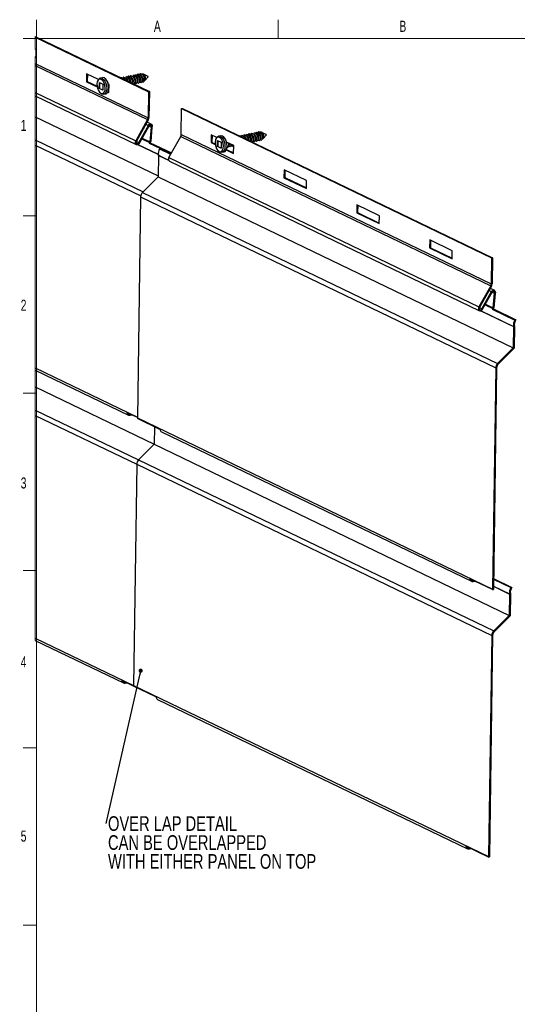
# Paper-space layout 'Sheet3' of a CAD drawing. Header units: inches. Extents: x 0.5 to 19.2, y -4 to 10.7.
# Tile 6 of 14: x 0.5 to 5.1, y 1.4 to 10.7. Entities that reach past the tile are written whole.
import ezdxf

# ---------------------------------------------------------------- set-up
doc = ezdxf.new("R2010")
doc.units = ezdxf.units.IN
doc.header["$MEASUREMENT"] = 0
doc.layers.add('FORMAT', color=7, linetype='Continuous')
doc.styles.add('SLDTEXTSTYLE0', font='TXT', dxfattribs={"width": 0.7})
doc.styles.add('SLDTEXTSTYLE3', font='TXT', dxfattribs={"width": 0.75})
doc.dimstyles.new('SLDDIMSTYLE5', dxfattribs={"dimtxt": 0.18, "dimasz": 0.04, "dimexe": 0, "dimexo": 0.0625, "dimgap": 0, "dimtad": 0, "dimtih": 1, "dimtoh": 1, "dimdec": 0, "dimrnd": 1e-09, "dimzin": 0, "dimdsep": 46, "dimlunit": 5, "dimtxsty": 'Standard', "dimblk1": 'DOT', "dimblk2": 'DOT', "dimsah": 1, "dimcen": 0.09, "dimadec": 0, "dimazin": 0, "dimtfac": 0.04, "dimtdec": 0, "dimtofl": 0, "dimtmove": 0, "dimatfit": 3, "dimldrblk": 'DOT', "dimfxl": 1, "dimfrac": 2, "dimtolj": 1, "dimtzin": 0, "dimarcsym": 0})

# ---------------------------------------------------------------- blocks, each defined once
blk = doc.blocks.new('SW_NOTE_4')
at = {"layer": 'FORMAT', "color": 0, "char_height": 0.137795, "attachment_point": 1, "style": 'SLDTEXTSTYLE3'}
for s, insert in [('OVER LAP DETAIL', (0.0206, 0.0669)), ('CAN BE OVERLAPPED', (0.0206, -0.1113)), ('WITH EITHER PANEL ON TOP', (0.0206, -0.2894))]:
    blk.add_mtext(s, dxfattribs=dict(at, insert=insert))
blk = doc.blocks.new('_DOT')
at = {"color": 0, "linetype": 'ByBlock', "lineweight": -2}
blk.add_line((-0.5, 0), (-1, 0), dxfattribs=at)
at = {"color": 0, "linetype": 'ByBlock', "const_width": 0.5}
blk.add_lwpolyline([(-0.25, 0, 1), (0.25, 0, 1)], format="xyb", close=True, dxfattribs=at)

psp = doc.layouts.new('Sheet3')

# ---------------------------------------------------------------- linework, layer by layer
at = {"color": 7, "linetype": 'Continuous', "lineweight": 18}
for p, q in [((0.6262516, 10.5170732), (0.6262516, 10.6939449)), ((2.8970849, 10.5170732), (2.8970849, 10.6939449)), ((0.5012516, 10.5170732), (0.6262516, 10.5170732)), ((0.6139185, 10.5350891), (0.6139185, 10.4178924)), ((14.2512516, 10.5170732), (0.6262516, 10.5170732)), ((0.6262516, 10.5170732), (0.6262516, 0.5170732)), ((0.6139185, 10.3484755), (0.6139185, 4.8586845)), ((0.5012516, 8.8504065), (0.6262516, 8.8504065)), ((0.5012516, 7.1837398), (0.6262516, 7.1837398)), ((0.5012516, 5.5170732), (0.6262516, 5.5170732)), ((0.5012516, 3.8504065), (0.6262516, 3.8504065)), ((0.5012516, 2.1837398), (0.6262516, 2.1837398))]:
    psp.add_line(p, q, dxfattribs=at)
at = {"color": 7, "linetype": 'Continuous', "lineweight": 25}
for p, q in [((0.6139185, 10.5350891), (1.6864916, 10.0183597)), ((0.6139185, 10.5294099), (1.6782446, 10.0166537)), ((0.6231446, 10.4134475), (0.6139185, 10.4178924)), ((0.6220374, 10.3388851), (0.6231446, 10.4134475)), ((0.6139185, 10.3484755), (0.6221211, 10.3445238)), ((0.6139185, 10.3427964), (0.6220374, 10.3388851)), ((0.6139185, 10.2829659), (1.6746109, 9.7719602)), ((0.6139185, 10.2636084), (1.6698727, 9.7548857)), ((1.0957789, 10.1857484), (1.0946717, 10.111186)), ((1.2082893, 10.1315448), (1.0957789, 10.1857484)), ((1.1039422, 10.1818157), (1.1029187, 10.112892)), ((1.5813134, 10.1814939), (1.5784499, 10.1809014)), ((1.6042218, 10.1862327), (1.6013583, 10.1856402)), ((1.1029187, 10.112892), (1.0946717, 10.111186)), ((1.0946717, 10.111186), (1.1952888, 10.062712)), ((1.1029187, 10.112892), (1.1943136, 10.0688608)), ((1.2153952, 10.0475695), (1.2162249, 10.1034391)), ((1.2162249, 10.1034391), (1.2495832, 10.0873682)), ((1.219082, 10.1020625), (1.2182817, 10.0481667)), ((1.2456549, 10.148932), (1.2264163, 10.1449524)), ((1.420955, 10.1483224), (1.4180914, 10.1477302)), ((1.4438633, 10.1530612), (1.4409998, 10.1524689)), ((1.4667717, 10.1577999), (1.4639081, 10.1572077)), ((1.48968, 10.1625387), (1.4868165, 10.1619464)), ((1.5125884, 10.1672774), (1.5097248, 10.1666852)), ((1.5354967, 10.1720162), (1.5326332, 10.1714239)), ((1.539597, 10.0891284), (1.5406532, 10.089347)), ((1.5584051, 10.1767549), (1.5555416, 10.1761627)), ((1.560698, 10.0934932), (1.5635616, 10.0940857)), ((1.5836064, 10.0982322), (1.5864699, 10.0988245)), ((1.6065147, 10.102971), (1.6093783, 10.1035632)), ((1.674134, 10.1611984), (1.6306592, 10.1812255)), ((1.6350359, 10.1125896), (1.6376536, 10.1157986)), ((1.6353272, 10.1123367), (1.6387435, 10.1161456)), ((1.6473826, 10.1257765), (1.6750751, 10.1566489)), ((0.6139185, 10.0105495), (1.5577453, 9.5558455)), ((1.2182817, 10.0481667), (1.2153952, 10.0475695)), ((1.2487535, 10.0314985), (1.2153952, 10.0475695)), ((1.2182817, 10.0481667), (1.2487828, 10.033472)), ((1.2495832, 10.0873682), (1.2487535, 10.0314985)), ((1.2576554, 9.993935), (1.276894, 9.9979146)), ((1.2962256, 10.0140841), (1.3066945, 10.0090406)), ((1.2984688, 10.0186826), (1.3067783, 10.0146793)), ((1.3078018, 10.083603), (1.3008347, 10.0869596)), ((1.3087018, 10.0414095), (1.3024517, 10.042743)), ((1.3066945, 10.0090406), (1.3078018, 10.083603)), ((1.6782446, 10.0166537), (1.6746109, 9.7719602)), ((1.6864916, 10.0183597), (1.6782446, 10.0166537)), ((1.6864916, 10.0183597), (1.6828579, 9.7736662)), ((0.6139185, 9.9784395), (1.5638764, 9.520782)), ((1.9860091, 9.6140568), (1.9896428, 9.8587503)), ((1.9896428, 9.8587503), (1.9978898, 9.8604563)), ((1.9896428, 9.8587503), (4.9045399, 8.4544517)), ((1.9978898, 9.8604563), (4.9127868, 8.4561577)), ((0.6139185, 9.7819973), (1.7691785, 9.2254322)), ((1.6698727, 9.7548857), (1.5577453, 9.5558455)), ((1.6765065, 9.7507779), (1.564379, 9.551738)), ((1.7041546, 9.7120364), (1.6652424, 9.7307828)), ((1.5865786, 9.537992), (1.678059, 9.7003809)), ((1.5932124, 9.5338845), (1.6846927, 9.6962734)), ((1.6834565, 9.694079), (1.7028501, 9.6847356)), ((1.7028501, 9.6847356), (1.6904887, 9.5470254)), ((1.7108455, 9.6832927), (1.6986919, 9.547898)), ((2.6700519, 9.6306065), (2.6671884, 9.6300143)), ((2.6929603, 9.6353453), (2.6900967, 9.634753)), ((2.7158686, 9.640084), (2.7130051, 9.6394918)), ((2.7857808, 9.6150501), (2.742306, 9.6350769)), ((1.6949063, 9.5369331), (1.6839118, 9.5346586)), ((1.6839118, 9.5346586), (1.8901804, 9.4352854)), ((1.6949063, 9.5369331), (1.8935351, 9.4412403)), ((1.8691435, 9.3979422), (1.9812709, 9.5969824)), ((1.9812709, 9.5969824), (4.8961679, 8.1926836)), ((1.9860091, 9.6140568), (4.9009061, 8.2097581)), ((2.2681027, 9.6130803), (2.2669954, 9.5385179)), ((2.2752424, 9.5402239), (2.2669954, 9.5385179)), ((2.2669954, 9.5385179), (2.3064283, 9.5195204)), ((2.3213407, 9.5874322), (2.2681027, 9.6130803)), ((2.276266, 9.6091477), (2.2752424, 9.5402239)), ((2.2752424, 9.5402239), (2.3056092, 9.5255941)), ((2.327042, 9.5014208), (2.3278717, 9.5572905)), ((2.3278717, 9.5572905), (2.36123, 9.5412198)), ((2.3307288, 9.5559142), (2.3299285, 9.502018)), ((2.3573017, 9.6027836), (2.3380631, 9.5988037)), ((2.36123, 9.5412198), (2.3604003, 9.4853501)), ((2.4801256, 9.5109349), (2.4116844, 9.5439076)), ((2.5555101, 9.6069128), (2.5526466, 9.6063203)), ((2.5784185, 9.6116515), (2.5755549, 9.611059)), ((2.6013269, 9.6163903), (2.5984633, 9.6157978)), ((2.6242352, 9.621129), (2.6213716, 9.6205365)), ((2.6471435, 9.6258678), (2.64428, 9.6252755)), ((2.6723448, 9.5473448), (2.6752084, 9.547937)), ((2.6952532, 9.5520836), (2.6981167, 9.5526758)), ((2.7181616, 9.5568223), (2.7210251, 9.5574148)), ((2.7466828, 9.5664409), (2.7493005, 9.5696502)), ((2.746974, 9.5661883), (2.7503904, 9.5699969)), ((2.7590294, 9.5796281), (2.7867219, 9.6105005)), ((1.7900957, 9.4803092), (1.7832871, 9.4789007)), ((1.7832871, 9.4789007), (1.8866879, 9.4290856)), ((2.3299285, 9.502018), (2.327042, 9.5014208)), ((2.3604003, 9.4853501), (2.327042, 9.5014208)), ((2.3299285, 9.502018), (2.3604296, 9.4873236)), ((2.3693021, 9.4477863), (2.3885408, 9.4517662)), ((2.4089983, 9.4701058), (2.4790183, 9.4363725)), ((2.4110412, 9.4748005), (2.4791021, 9.4420112)), ((2.4203529, 9.4952183), (2.4232165, 9.4958106)), ((2.4432613, 9.4999571), (2.4461248, 9.5005496)), ((2.4661697, 9.5046958), (2.4690332, 9.5052883)), ((2.4790183, 9.4363725), (2.4801256, 9.5109349)), ((1.772034, 9.4177232), (1.7690622, 9.2176059)), ((1.8691435, 9.3979422), (4.7840405, 7.9936437)), ((1.8752746, 9.3628787), (4.7901717, 7.9585799)), ((2.95276, 9.2832358), (2.9516526, 9.2086731)), ((3.1647828, 9.1810904), (2.95276, 9.2832358)), ((2.9609232, 9.2793028), (2.9598996, 9.2103791)), ((1.7690622, 9.2176059), (1.6223506, 9.0710518)), ((1.7690622, 9.2176059), (5.108005, 7.6090164)), ((2.9598996, 9.2103791), (2.9516526, 9.2086731)), ((2.9516526, 9.2086731), (3.1636755, 9.1065277)), ((2.9598996, 9.2103791), (3.1637592, 9.1121667)), ((3.1636755, 9.1065277), (3.1647828, 9.1810904)), ((1.6223506, 9.0710518), (4.9612934, 7.4624622)), ((1.6044199, 9.0291643), (1.5735549, 6.9507351)), ((1.6044199, 9.0291643), (4.9433627, 7.4205748)), ((3.6374171, 8.953391), (3.6363098, 8.8788286)), ((3.84944, 8.8512456), (3.6374171, 8.953391)), ((3.6455804, 8.9494583), (3.6445568, 8.8805346)), ((3.6445568, 8.8805346), (3.6363098, 8.8788286)), ((3.6363098, 8.8788286), (3.8483327, 8.7766832)), ((3.6445568, 8.8805346), (3.8484164, 8.7823218)), ((3.8483327, 8.7766832), (3.84944, 8.8512456)), ((4.3220743, 8.6235464), (4.320967, 8.548984)), ((4.5340973, 8.521401), (4.3220743, 8.6235464)), ((4.3302377, 8.6196138), (4.329214, 8.55069)), ((4.329214, 8.55069), (4.320967, 8.548984)), ((4.320967, 8.548984), (4.53299, 8.4468386)), ((4.329214, 8.55069), (4.5330736, 8.4524773)), ((4.53299, 8.4468386), (4.5340973, 8.521401)), ((4.9045399, 8.4544517), (4.9009061, 8.2097581)), ((4.9127868, 8.4561577), (4.9045399, 8.4544517)), ((4.9127868, 8.4561577), (4.9091531, 8.2114641)), ((4.8961679, 8.1926836), (4.7840405, 7.9936437)), ((4.9028019, 8.1885761), (4.7906745, 7.9895361)), ((4.93045, 8.1498343), (4.8915377, 8.168581)), ((4.812874, 7.9757902), (4.9043542, 8.138179)), ((4.8195076, 7.9716825), (4.9109881, 8.1340715)), ((4.9097518, 8.1318769), (4.9291456, 8.1225338)), ((4.9291456, 8.1225338), (4.9167841, 7.9848233)), ((4.9371409, 8.1210906), (4.9249873, 7.9856959)), ((4.9212016, 7.974731), (4.910207, 7.9724566)), ((4.910207, 7.9724566), (5.12223, 7.8703112)), ((4.9212016, 7.974731), (5.1332246, 7.8725856)), ((5.1332246, 7.8725856), (5.12223, 7.8703112)), ((5.110977, 7.8091339), (5.108005, 7.6090164)), ((5.119224, 7.8108398), (5.1161789, 7.605793)), ((5.108005, 7.6090164), (4.9612934, 7.4624622)), ((5.1161789, 7.605793), (4.9659086, 7.4556838)), ((4.9433627, 7.4205748), (4.9124979, 5.3421456)), ((4.9516097, 7.4222807), (4.9207449, 5.3438516)), ((0.6139185, 7.3995101), (1.4896221, 6.9776258)), ((0.6139185, 7.2411716), (1.7317149, 6.7026552)), ((1.5735923, 6.9532543), (1.474458, 7.0010139)), ((1.5062222, 6.9758059), (1.5206061, 6.9787813)), ((1.5063628, 6.9852753), (1.5068971, 6.9853859)), ((1.5735549, 6.9507351), (4.9124979, 5.3421456)), ((1.7858562, 6.8431106), (1.5738333, 6.945256)), ((1.7341705, 6.868011), (1.7317149, 6.7026545)), ((1.8010203, 6.8197225), (4.7159176, 5.4154239)), ((1.7317149, 6.7026545), (1.5850033, 6.5561002)), ((1.7317149, 6.7026545), (5.0706579, 5.094065)), ((1.5670725, 6.5142128), (1.5362076, 4.4357836)), ((1.5670725, 6.5142128), (4.9060153, 4.9056232)), ((1.5850033, 6.5561002), (4.9239463, 4.9475106)), ((4.9127763, 5.3366665), (4.7007533, 5.4388119)), ((4.7325174, 5.4136039), (4.7469014, 5.4165794)), ((4.7326582, 5.4230734), (4.7331924, 5.4231839)), ((4.9220804, 5.4337923), (5.0848826, 5.3553597)), ((4.9221922, 5.4413096), (5.0958772, 5.357634)), ((4.9127763, 5.3366665), (4.9211476, 5.3383982)), ((5.0736296, 5.2941823), (5.0706579, 5.094065)), ((5.0818766, 5.2958883), (5.0788315, 5.0908414)), ((5.0958772, 5.357634), (5.0848826, 5.3553597)), ((5.0706579, 5.094065), (4.9239463, 4.9475106)), ((5.0788315, 5.0908414), (4.9285613, 4.9407322)), ((4.9060153, 4.9056232), (4.8751506, 2.8271942)), ((4.9142623, 4.9073292), (4.8833975, 2.8288999)), ((0.6139185, 4.8586845), (1.4428634, 4.4593269)), ((1.5364859, 4.4303053), (1.4276993, 4.482715)), ((1.4594635, 4.4575069), (1.4738474, 4.4604823)), ((1.4596041, 4.4669764), (1.4601384, 4.4670869)), ((1.5362076, 4.4357836), (4.8751506, 2.8271942)), ((1.7485088, 4.3281591), (1.536486, 4.4303045)), ((1.763673, 4.3047709), (4.6785702, 2.9004724)), ((4.8754289, 2.8217151), (4.6634059, 2.9238605)), ((4.6951701, 2.8986523), (4.7095541, 2.9016278)), ((4.6953109, 2.9081219), (4.695845, 2.9082325)), ((4.8754289, 2.8217151), (4.8838003, 2.8234466))]:
    psp.add_line(p, q, dxfattribs=at)
at = {"color": 8, "linetype": 'Continuous', "lineweight": 25}
for p, q in [((1.6545076, 9.7117272), (1.678059, 9.7003809)), ((0.6139185, 9.5647624), (1.627674, 9.0763693)), ((1.5631861, 9.5492617), (1.5865786, 9.537992)), ((1.6165979, 9.5753968), (1.6881438, 9.5409285)), ((1.6197999, 9.5810807), (1.6904887, 9.5470254)), ((0.6139185, 9.5142367), (1.6050537, 9.0367413)), ((1.5763898, 9.5198604), (1.7708062, 9.4261972)), ((1.578915, 9.5207187), (1.7705918, 9.4283752)), ((1.7718288, 9.4198971), (1.8658524, 9.3745996)), ((1.772034, 9.4177232), (1.8667549, 9.3720901)), ((4.880803, 8.1495253), (4.9043542, 8.138179)), ((4.7894815, 7.9870599), (4.812874, 7.9757902)), ((4.8428934, 8.0131949), (4.9144392, 7.9787264)), ((4.8460954, 8.0188787), (4.9167841, 7.9848233)), ((4.8026852, 7.9576583), (5.110977, 7.8091339)), ((4.8052104, 7.9585167), (5.1107717, 7.8113076)), ((0.6139185, 7.4209377), (1.5736712, 6.9585614)), ((0.6139185, 7.0239366), (1.5850038, 6.5561006)), ((0.6139185, 6.9734108), (1.5670725, 6.5142134)), ((1.4851706, 6.995485), (1.5063628, 6.9852753)), ((4.711466, 5.433283), (4.7326582, 5.4230734)), ((4.9211292, 5.3697267), (5.0734243, 5.296356)), ((4.9210984, 5.3676666), (5.0736296, 5.2941823)), ((0.6139185, 4.880112), (1.5362076, 4.4357844)), ((1.4384119, 4.477186), (1.4596041, 4.4669764)), ((4.6741186, 2.9183315), (4.6953109, 2.9081219))]:
    psp.add_line(p, q, dxfattribs=at)
at = {"color": 7, "linetype": 'Continuous', "lineweight": 25, "flags": 128}
for points in [[(1.5813177, 10.1814511), (1.5916502, 10.1804693), (1.6020359, 10.1734458), (1.6106129, 10.1619441), (1.6170621, 10.1469643), (1.619982, 10.1316616), (1.6194235, 10.1180346), (1.6156219, 10.1079934), (1.6094765, 10.103584), (1.609374, 10.103606)], [(1.5920925, 10.1801704), (1.5923984, 10.1806483), (1.6012199, 10.1856111), (1.6116951, 10.1846158), (1.6220807, 10.1775924), (1.6306577, 10.1660906), (1.6371069, 10.1511108), (1.6400268, 10.1358081), (1.6394683, 10.1221812), (1.6376536, 10.1157986)], [(1.6042261, 10.1861899), (1.6145586, 10.1852084), (1.6249442, 10.1781849), (1.6335212, 10.1666828), (1.6399705, 10.1517031), (1.6420667, 10.1430088)], [(1.6495085, 10.1288597), (1.6513542, 10.1354385), (1.6515634, 10.1440011), (1.6499372, 10.1535217), (1.646328, 10.1634486), (1.6411716, 10.1721209), (1.6349428, 10.1785683), (1.6277034, 10.1823238), (1.620636, 10.1824522), (1.6195384, 10.1818407)], [(1.2188245, 10.0114459), (1.2315132, 10.0017463), (1.2443076, 9.9991691), (1.2558213, 10.0039929), (1.2648067, 10.0156953), (1.2702899, 10.0330086), (1.2716768, 10.0540556), (1.2688171, 10.0765566), (1.2620208, 10.0980727), (1.2520242, 10.116272), (1.2399107, 10.1291832), (1.226993, 10.1354065), (1.2146709, 10.1342678), (1.2042796, 10.1258903), (1.1969453, 10.1111819), (1.1934627, 10.0917367), (1.1942093, 10.0696616), (1.1991041, 10.0473489), (1.2076166, 10.0272165), (1.2188245, 10.0114459)], [(1.2431201, 10.1424599), (1.2565389, 10.1323958), (1.2685381, 10.1161697), (1.277943, 10.0953696), (1.2838331, 10.0720317), (1.2856318, 10.0484406), (1.283163, 10.0269052), (1.2766684, 10.009534), (1.2667837, 9.9980269), (1.2544765, 9.9935108), (1.2450133, 9.9947897)], [(1.276894, 9.9979146), (1.2860223, 10.0020065), (1.295907, 10.0135136), (1.3024017, 10.0308849), (1.3048705, 10.0524203), (1.3030718, 10.0760113), (1.2971817, 10.0993492), (1.2877768, 10.1201493), (1.2757776, 10.1363757), (1.2623588, 10.1464395), (1.2488338, 10.1493561), (1.2456549, 10.148932)], [(1.441004, 10.1524261), (1.4513366, 10.1514446), (1.4617222, 10.1444211), (1.4702992, 10.1329191), (1.4759513, 10.1197908)], [(1.4438676, 10.1530183), (1.4542001, 10.1520369), (1.4645857, 10.1450134), (1.4731627, 10.1335116), (1.479612, 10.1185315), (1.479718, 10.1179763)], [(1.4639124, 10.1571649), (1.4742449, 10.1561834), (1.4846306, 10.1491599), (1.4932075, 10.1376578), (1.4996568, 10.1226781), (1.5025766, 10.1073753), (1.5025601, 10.1069717)], [(1.4891649, 10.113425), (1.4876033, 10.1202012), (1.4825984, 10.130705), (1.4761401, 10.1387596), (1.4683625, 10.1436379), (1.4654406, 10.143867)], [(1.4667759, 10.1577571), (1.4771085, 10.1567756), (1.4874941, 10.1497521), (1.4960711, 10.1382504), (1.5025203, 10.1232703), (1.5054402, 10.1079679), (1.5053444, 10.1056303)], [(1.4775507, 10.1564767), (1.4778566, 10.1569545), (1.4866781, 10.1619171), (1.4971533, 10.1609221), (1.5075389, 10.1538986), (1.5161159, 10.1423966), (1.5225651, 10.1274168), (1.525485, 10.1121141), (1.5249265, 10.0984871), (1.524238, 10.0966688)], [(1.5123871, 10.1022374), (1.5131994, 10.1067089), (1.5129865, 10.1142008), (1.5105116, 10.1249399), (1.5055068, 10.1354438), (1.4990485, 10.1434983), (1.4912708, 10.1483767), (1.4883489, 10.1486058)], [(1.4896843, 10.1624958), (1.5000168, 10.1615144), (1.5104025, 10.1544909), (1.5189794, 10.1429891), (1.5254287, 10.1280093), (1.5283485, 10.1127066), (1.5277901, 10.0990797), (1.5261386, 10.0947176)], [(1.500459, 10.1612155), (1.500765, 10.1616933), (1.5095865, 10.1666558), (1.5200616, 10.1656609), (1.5304473, 10.1586374), (1.5390243, 10.1471353), (1.5454735, 10.1321555), (1.5483933, 10.1168528), (1.5478349, 10.1032259), (1.5440332, 10.0931846), (1.5378879, 10.0887756), (1.5377854, 10.0887973)], [(1.5296421, 10.0993542), (1.5297087, 10.0993375), (1.5336638, 10.1023752), (1.5349667, 10.105166), (1.5361078, 10.1114476), (1.5358949, 10.1189396), (1.53342, 10.1296787), (1.5284151, 10.1401825), (1.5219568, 10.1482371), (1.5141792, 10.1531154), (1.5112573, 10.1533445)], [(1.5125926, 10.1672346), (1.5229252, 10.1662531), (1.5333108, 10.1592296), (1.5418878, 10.1477278), (1.5483371, 10.1327481), (1.5512569, 10.1174453), (1.5506984, 10.1038184), (1.5468968, 10.0937768), (1.5407514, 10.0893678), (1.540649, 10.0893898)], [(1.5326374, 10.1713811), (1.54297, 10.1703996), (1.5533556, 10.1633761), (1.5619326, 10.1518744), (1.5683819, 10.1368943), (1.5713017, 10.1215916), (1.5707432, 10.1079646), (1.5669416, 10.0979234), (1.5607962, 10.0935143), (1.5532711, 10.0951197), (1.549047, 10.0994563)], [(1.5525505, 10.104093), (1.5526171, 10.1040762), (1.5565722, 10.107114), (1.557875, 10.1099047), (1.5590161, 10.1161867), (1.5588033, 10.1236783), (1.5563283, 10.1344174), (1.5513235, 10.1449213), (1.5448652, 10.1529758), (1.5370875, 10.1578545), (1.5341656, 10.1580833)], [(1.535501, 10.1719736), (1.5458335, 10.1709918), (1.5562192, 10.1639684), (1.5647962, 10.1524666), (1.5712454, 10.1374868), (1.5741652, 10.1221841), (1.5736068, 10.1085572), (1.5698052, 10.0985159), (1.5636598, 10.0941065), (1.5635573, 10.0941285)], [(1.5555458, 10.1761198), (1.5658783, 10.1751384), (1.576264, 10.1681149), (1.584841, 10.1566131), (1.5912902, 10.141633), (1.5942101, 10.1263306), (1.5936516, 10.1127034), (1.58985, 10.1026621), (1.5837046, 10.0982531), (1.5761794, 10.0998585), (1.5719553, 10.104195)], [(1.5754589, 10.1088317), (1.5755254, 10.108815), (1.5794805, 10.1118527), (1.5807834, 10.1146435), (1.5819245, 10.1209254), (1.5817116, 10.1284171), (1.5792367, 10.1391562), (1.5742318, 10.14966), (1.5677735, 10.1577146), (1.5599959, 10.1625932), (1.557074, 10.162822)], [(1.5584093, 10.1767124), (1.5687419, 10.1757306), (1.5791275, 10.1687071), (1.5877045, 10.1572053), (1.5941538, 10.1422256), (1.5970736, 10.1269228), (1.5965151, 10.1132959), (1.5927135, 10.1032546), (1.5865681, 10.0988453), (1.5864657, 10.0988673)], [(1.5691841, 10.1754317), (1.5694901, 10.1759095), (1.5783116, 10.1808721), (1.5887867, 10.1798771), (1.5991723, 10.1728536), (1.6077493, 10.1613519), (1.6141986, 10.1463718), (1.6171184, 10.1310693), (1.61656, 10.1174424), (1.6127583, 10.1074008), (1.6066129, 10.1029918), (1.5990878, 10.1045972), (1.5948637, 10.1089338)], [(1.5983672, 10.1135705), (1.5984338, 10.1135537), (1.6023889, 10.1165915), (1.6036918, 10.1193822), (1.6048329, 10.1256642), (1.60462, 10.1331561), (1.602145, 10.1438952), (1.5971402, 10.1543988), (1.5906819, 10.1624533), (1.5829043, 10.167332), (1.5799823, 10.1675608)], [(1.6212756, 10.1183092), (1.6213422, 10.1182925), (1.6252973, 10.1213302), (1.6266001, 10.1241209), (1.6277412, 10.1304029), (1.6275283, 10.1378948), (1.6250534, 10.1486339), (1.6200485, 10.1591378), (1.6135903, 10.167192), (1.6058126, 10.1720707), (1.6028907, 10.1722998)], [(1.617947, 10.1141345), (1.6208344, 10.1111003), (1.6273288, 10.1085932), (1.6333068, 10.1104697)], [(1.6495085, 10.1288597), (1.6506496, 10.1351416), (1.6504367, 10.1426336), (1.6479618, 10.1533727), (1.6429569, 10.1638765), (1.6364986, 10.1719308), (1.628721, 10.1768095), (1.6209868, 10.1774155)], [(1.6421378, 10.1225939), (1.6461269, 10.1245636), (1.6495085, 10.1288597)], [(1.678059, 9.7003809), (1.6834789, 9.7073319), (1.690363, 9.7119187), (1.6977379, 9.7134933), (1.7045607, 9.7118328), (1.7098667, 9.7071718), (1.7129058, 9.7001694), (1.7132482, 9.6918163), (1.7108455, 9.6832927)], [(1.6846927, 9.6962734), (1.6879955, 9.700451), (1.6921973, 9.7031139), (1.696651, 9.7038516), (1.700671, 9.702551), (1.7036381, 9.6994117), (1.7050954, 9.6949179), (1.7048185, 9.6897612), (1.7028501, 9.6847356)], [(2.6671926, 9.6299715), (2.6775252, 9.6289897), (2.6879108, 9.6219665), (2.6964878, 9.6104644), (2.702937, 9.5954847), (2.7058569, 9.5801819), (2.7052984, 9.566555), (2.7014968, 9.5565137), (2.6953514, 9.5521044), (2.6878263, 9.5537098), (2.6836021, 9.5580464)], [(2.6700561, 9.6305637), (2.6803887, 9.6295822), (2.6907743, 9.6225587), (2.6993514, 9.6110567), (2.7058006, 9.5960769), (2.7087204, 9.5807742), (2.708162, 9.5671472), (2.7043603, 9.557106), (2.6982149, 9.5526969), (2.6981125, 9.5527186)], [(2.6808309, 9.629283), (2.6811369, 9.6297608), (2.6899583, 9.6347237), (2.7004335, 9.6337287), (2.7108192, 9.6267052), (2.7193961, 9.6152032), (2.7258454, 9.6002234), (2.7287652, 9.5849207), (2.7282067, 9.5712937), (2.7244052, 9.5612525), (2.7182598, 9.5568434), (2.7107346, 9.5584485), (2.7065105, 9.5627851)], [(2.6929645, 9.6353024), (2.7032971, 9.634321), (2.7136827, 9.6272975), (2.7222597, 9.6157957), (2.7287089, 9.6008156), (2.7316288, 9.5855129), (2.7310703, 9.571886), (2.7272687, 9.5618447), (2.7211233, 9.5574357), (2.7210209, 9.5574574)], [(2.7037393, 9.6340218), (2.7040452, 9.6344999), (2.7128667, 9.6394624), (2.7233419, 9.6384675), (2.7337275, 9.631444), (2.7423045, 9.6199419), (2.7487538, 9.6049621), (2.7516736, 9.5896594), (2.7511151, 9.5760325), (2.7493005, 9.5696502)], [(2.7329224, 9.5721608), (2.732989, 9.5721441), (2.7369441, 9.5751815), (2.738247, 9.5779726), (2.739388, 9.5842542), (2.7391751, 9.5917462), (2.7367002, 9.6024853), (2.7316954, 9.6129891), (2.7252371, 9.6210437), (2.7174594, 9.625922), (2.7145375, 9.6261511)], [(2.7158729, 9.6400412), (2.7262054, 9.6390597), (2.7365911, 9.6320362), (2.745168, 9.6205344), (2.7516173, 9.6055544), (2.7537135, 9.5968604)], [(2.7611553, 9.5827113), (2.763001, 9.5892901), (2.7632102, 9.5978527), (2.761584, 9.6073733), (2.7579749, 9.6172999), (2.7528184, 9.6259725), (2.7465896, 9.6324196), (2.7393503, 9.6361751), (2.7322828, 9.6363039), (2.7311852, 9.635692)], [(2.7611553, 9.5827113), (2.7622964, 9.588993), (2.7620835, 9.5964849), (2.7596086, 9.607224), (2.7546037, 9.6177279), (2.7481455, 9.6257824), (2.7403678, 9.6306608), (2.7326336, 9.6312671)], [(1.5577453, 9.5558455), (1.5540808, 9.5461087), (1.5536739, 9.5361821), (1.5565867, 9.5275779), (1.5623756, 9.5216051), (1.5701593, 9.5191737), (1.5787529, 9.5206535), (1.5868481, 9.5258191), (1.5932124, 9.5338845)], [(1.564379, 9.551738), (1.5620853, 9.5456435), (1.5618307, 9.5394302), (1.5636538, 9.5340446), (1.5672772, 9.5303062), (1.5721492, 9.5287844), (1.5775282, 9.5297104), (1.5825951, 9.5329438), (1.5865786, 9.537992)], [(2.3304713, 9.4652975), (2.34316, 9.455598), (2.3559545, 9.4530205), (2.3674682, 9.4578443), (2.3764535, 9.469547), (2.3819367, 9.4868599), (2.3833236, 9.5079072), (2.3804639, 9.5304079), (2.3736676, 9.551924), (2.363671, 9.5701236), (2.3515575, 9.5830346), (2.3386398, 9.5892578), (2.3263177, 9.5881191), (2.3159264, 9.5797416), (2.3085921, 9.5650335), (2.3051096, 9.5455881), (2.3058561, 9.5235129), (2.3107509, 9.5012002), (2.3192635, 9.4810678), (2.3304713, 9.4652975)], [(2.3547669, 9.5963113), (2.3681857, 9.5862474), (2.3801849, 9.5700213), (2.3895899, 9.5492212), (2.3954799, 9.5258833), (2.3972786, 9.502292), (2.3948098, 9.4807569), (2.3883152, 9.4633853), (2.3784305, 9.4518785), (2.3661233, 9.4473621), (2.3566601, 9.448641)], [(2.3885408, 9.4517662), (2.3976691, 9.4558581), (2.4075538, 9.4673652), (2.4140485, 9.4847365), (2.4165173, 9.5062716), (2.4147186, 9.5298629), (2.4088285, 9.5532008), (2.3994236, 9.5740009), (2.3874244, 9.590227), (2.3740055, 9.6002909), (2.3604806, 9.6032077), (2.3573017, 9.6027836)], [(2.4285809, 9.5357674), (2.4309566, 9.5233167), (2.4303982, 9.5096898), (2.4265965, 9.4996485), (2.4204511, 9.4952391), (2.4140985, 9.4965946)], [(2.4318588, 9.5341881), (2.4338201, 9.5239089), (2.4332616, 9.510282), (2.42946, 9.5002407), (2.4233147, 9.4958317), (2.4232122, 9.4958534)], [(2.5297425, 9.6015387), (2.540075, 9.6005572), (2.5467967, 9.5960115)], [(2.5656257, 9.5869402), (2.5648786, 9.5878722), (2.5571009, 9.5927508), (2.554179, 9.5929796)], [(2.5555144, 9.60687), (2.5658469, 9.6058882), (2.5762326, 9.598865), (2.5848095, 9.5873629), (2.5900594, 9.5751689)], [(2.5755591, 9.6110162), (2.5858918, 9.6100347), (2.5962773, 9.6030112), (2.6048544, 9.5915094), (2.6113036, 9.5765297), (2.61374, 9.5637604)], [(2.6001085, 9.5703278), (2.5992501, 9.5740528), (2.5942452, 9.5845566), (2.5877869, 9.5926109), (2.5800093, 9.5974896), (2.5770874, 9.5977187)], [(2.5784227, 9.6116087), (2.5887553, 9.6106272), (2.5991409, 9.6036037), (2.6077179, 9.5921017), (2.6141672, 9.5771219), (2.6170179, 9.5621814)], [(2.5984676, 9.6157549), (2.6088001, 9.6147734), (2.6191857, 9.60775), (2.6277627, 9.5962482), (2.6342119, 9.5812684), (2.6371318, 9.5659657), (2.6365733, 9.5523388), (2.6358849, 9.5505201)], [(2.624487, 9.5585829), (2.6248462, 9.5605605), (2.6246334, 9.5680524), (2.6221584, 9.5787915), (2.6171536, 9.5892954), (2.6106953, 9.5973496), (2.6029177, 9.6022283), (2.5999957, 9.6024574)], [(2.6013311, 9.6163475), (2.6116637, 9.615366), (2.6220492, 9.6083425), (2.6306263, 9.5968404), (2.6370755, 9.5818607), (2.6399954, 9.5665579), (2.6394729, 9.5538101)], [(2.6121059, 9.6150668), (2.6124118, 9.6155446), (2.6212333, 9.6205075), (2.6317084, 9.6195122), (2.6420941, 9.6124887), (2.650671, 9.6009869), (2.6571203, 9.5860072), (2.6600402, 9.5707044), (2.6594817, 9.5570775), (2.6556801, 9.5470362), (2.6527774, 9.5449536)], [(2.641289, 9.5532055), (2.6413555, 9.5531888), (2.6453107, 9.5562265), (2.6466135, 9.5590173), (2.6477546, 9.5652992), (2.6475417, 9.5727912), (2.6450668, 9.5835303), (2.640062, 9.5940341), (2.6336036, 9.6020884), (2.625826, 9.6069671), (2.6229041, 9.6071961)], [(2.6242395, 9.6210862), (2.634572, 9.6201047), (2.6449576, 9.6130812), (2.6535346, 9.6015792), (2.6599838, 9.5865994), (2.6629037, 9.5712967), (2.6623452, 9.5576697), (2.6585436, 9.5476285), (2.6523982, 9.5432194), (2.6522958, 9.5432411)], [(2.6442842, 9.6252327), (2.6546168, 9.6242509), (2.6650024, 9.6172274), (2.6735795, 9.6057257), (2.6800287, 9.5907459), (2.6829485, 9.5754432), (2.6823901, 9.5618162), (2.6785884, 9.551775), (2.672443, 9.5473656), (2.6649179, 9.548971), (2.6606938, 9.5533076)], [(2.6641973, 9.5579443), (2.6642639, 9.5579276), (2.668219, 9.5609653), (2.6695219, 9.563756), (2.6706629, 9.570038), (2.6704501, 9.5775299), (2.6679752, 9.588269), (2.6629703, 9.5987729), (2.656512, 9.6068271), (2.6487343, 9.6117058), (2.6458125, 9.6119349)], [(2.6471478, 9.6258249), (2.6574803, 9.6248435), (2.667866, 9.61782), (2.6764429, 9.6063179), (2.6828922, 9.5913381), (2.685812, 9.5760354), (2.6852536, 9.5624085), (2.681452, 9.5523672), (2.6753066, 9.5479582), (2.6752041, 9.5479799)], [(2.6871056, 9.562683), (2.6871722, 9.5626666), (2.6911273, 9.565704), (2.6924302, 9.5684948), (2.6935713, 9.5747767), (2.6933585, 9.5822687), (2.6908835, 9.5930078), (2.6858786, 9.6035116), (2.6794204, 9.6115662), (2.6716427, 9.6164445), (2.6687208, 9.6166736)], [(2.710014, 9.5674218), (2.7100806, 9.5674054), (2.7140357, 9.5704428), (2.7153386, 9.5732335), (2.7164797, 9.5795155), (2.7162668, 9.5870074), (2.7137918, 9.5977465), (2.708787, 9.6082504), (2.7023287, 9.6163049), (2.6945511, 9.6211833), (2.6916291, 9.6214124)], [(2.7295937, 9.5679861), (2.7324812, 9.5649516), (2.7389756, 9.5624448), (2.7449536, 9.564321)], [(2.7537846, 9.5764452), (2.7577737, 9.5784149), (2.7611553, 9.5827113)], [(2.4536853, 9.5236728), (2.4533065, 9.5144285), (2.4495049, 9.5043872), (2.4433594, 9.4999782), (2.4358343, 9.5015833), (2.4316102, 9.5059202)], [(2.4351137, 9.5105565), (2.4351803, 9.5105401), (2.4391354, 9.5135775), (2.4404383, 9.5163686), (2.4415794, 9.5226502), (2.4413819, 9.5296004)], [(2.4564696, 9.5223314), (2.45617, 9.5150207), (2.4523684, 9.5049795), (2.446223, 9.5005704), (2.4461206, 9.5005921)], [(2.4741821, 9.5137981), (2.4724132, 9.509126), (2.4662679, 9.5047169), (2.4587427, 9.506322), (2.4545185, 9.5106589)], [(2.4580221, 9.5152956), (2.4580886, 9.5152789), (2.4620438, 9.5183163), (2.4625506, 9.5194019)], [(2.4764143, 9.5127228), (2.4752768, 9.5097182), (2.4691313, 9.5053092), (2.4690289, 9.5053312)], [(4.9043542, 8.138179), (4.9097743, 8.14513), (4.9166585, 8.1497169), (4.9240331, 8.1512914), (4.930856, 8.1496307), (4.936162, 8.1449698), (4.9392012, 8.1379676), (4.9395435, 8.1296142), (4.9371409, 8.1210906)], [(4.9109881, 8.1340715), (4.9142907, 8.1382491), (4.9184927, 8.1409118), (4.9229463, 8.1416496), (4.9269664, 8.1403489), (4.9299334, 8.1372099), (4.9313907, 8.132716), (4.9311138, 8.1275592), (4.9291456, 8.1225338)], [(4.7840405, 7.9936437), (4.7803762, 7.9839066), (4.7799694, 7.9739803), (4.7828819, 7.9653758), (4.788671, 7.9594032), (4.7964545, 7.9569717), (4.8050482, 7.9584514), (4.8131435, 7.9636171), (4.8195076, 7.9716825)], [(4.7906745, 7.9895361), (4.7883806, 7.9834414), (4.788126, 7.9772284), (4.7899491, 7.9718427), (4.7935726, 7.9681042), (4.7984445, 7.9665823), (4.8038236, 7.9675086), (4.8088906, 7.9707418), (4.812874, 7.9757902)]]:
    psp.add_lwpolyline(points, dxfattribs=at)
at = {"color": 7, "linetype": 'Continuous', "lineweight": 25}
for centre, radius, start, end in [((1.2413785, 10.1025781), 0.0444256, 125.36193916, 164.84418304), ((1.2314725, 10.1210695), 0.024356, 61.43063146, 131.40958401), ((1.2114241, 10.0714405), 0.0911799, 4.69025761, 55.73126104), ((1.4209385, 10.1241456), 0.0237128, 31.57253396, 96.88560893), ((1.4230743, 10.1223254), 0.0260403, 26.6929535, 94.65889312), ((1.4409836, 10.1209363), 0.0182578, 25.05772387, 85.1343344), ((1.5931836, 10.1369738), 0.0492542, 334.53766951, 7.03789855), ((1.6077583, 10.1336787), 0.0355544, 330.50641353, 15.21343423), ((1.6722256, 10.1584316), 0.0033611, 327.96861524, 55.40555182), ((1.2521912, 10.0347656), 0.0399292, 220.03472744, 259.22522621), ((1.6384043, 9.7728128), 0.0362166, 330.33050491, 358.65095), ((1.6343201, 9.7748098), 0.0485513, 330.33155827, 358.65022096), ((1.7586335, 9.4887865), 0.0876788, 143.5092202, 148.45397887), ((1.6783525, 9.5481936), 0.0121923, 323.42484185, 354.50169468), ((1.674102, 9.5502517), 0.0247023, 327.37321078, 354.53254966), ((1.9498023, 9.6149096), 0.0362168, 330.33057164, 358.65086899), ((2.3530254, 9.5564291), 0.0444259, 125.36191025, 164.84357118), ((2.3431194, 9.5749186), 0.0243579, 61.4332263, 131.40579335), ((2.3230709, 9.5252919), 0.0911799, 4.69043676, 55.73125095), ((2.535883, 9.5798534), 0.0225175, 35.65702036, 98.36806693), ((2.5508092, 9.5703825), 0.0359421, 10.71449924, 87.06291593), ((2.7048314, 9.5908254), 0.0492532, 334.53725939, 7.03815822), ((2.7194034, 9.5875304), 0.0355561, 330.50727331, 15.21263259), ((2.7838726, 9.6122832), 0.003361, 327.96631962, 55.40734927), ((1.8528123, 9.4347847), 0.0823406, 147.60356111, 190.4167056), ((2.3638401, 9.4886213), 0.0399336, 220.03764548, 259.22347032), ((1.7622591, 9.4178972), 0.0097764, 358.98010324, 11.80363042), ((1.8888663, 9.3833231), 0.0245501, 143.45310263, 236.3834708), ((1.6660667, 9.0275567), 0.0616678, 135.14516481, 178.50624177), ((4.8646984, 8.2106111), 0.0362177, 330.33086438, 358.650462), ((4.8606177, 8.212607), 0.0485488, 330.33133528, 358.65104564), ((4.9849822, 7.9265459), 0.0877447, 143.50975467, 148.45076271), ((4.9046415, 7.985994), 0.0121989, 323.43324911, 354.49283716), ((4.9003965, 7.98805), 0.0247032, 327.37327462, 354.53168338), ((5.1917556, 7.8261951), 0.082341, 147.603648, 190.41655009), ((5.1890794, 7.8279311), 0.0714062, 142.74424679, 190.22301327), ((5.1121908, 7.8859845), 0.024939, 323.52377019, 327.50217991), ((5.1012077, 7.8093076), 0.0097709, 358.98113456, 11.81122526), ((5.0993636, 7.8111935), 0.0198635, 358.97956345, 11.80702773), ((5.0050094, 7.4189672), 0.0616677, 135.14527372, 178.50622082), ((5.0007693, 7.4209988), 0.0491764, 135.14479132, 178.50631217), ((1.5010352, 7.0018867), 0.0265916, 181.88083101, 281.24820527), ((1.5021902, 7.0037333), 0.0189237, 204.22935748, 282.73798915), ((1.6147479, 6.9500812), 0.0411982, 179.09052549, 186.725997), ((1.8147815, 6.8452549), 0.0290047, 184.2397043, 241.67671998), ((1.6287182, 6.5126056), 0.0616666, 135.14474414, 178.50657476), ((4.7273306, 5.4396848), 0.0265916, 181.88104666, 281.24790976), ((4.7284856, 5.4415315), 0.0189239, 204.2298471, 282.73812649), ((4.9536409, 5.3414893), 0.0411482, 179.08607328, 186.73083164), ((4.9509845, 5.3433433), 0.0302439, 179.03699698, 189.41047716), ((5.1544096, 5.3112433), 0.0823423, 147.60399257, 190.41623217), ((5.0638619, 5.2943562), 0.0097693, 358.98010245, 11.81225737), ((5.1517335, 5.3129792), 0.0714076, 142.74473745, 190.22250553), ((5.0620153, 5.2962419), 0.0198645, 358.97988222, 11.80670896), ((5.0749452, 5.3709637), 0.024816, 323.5126032, 327.51059856), ((4.9676625, 4.9040152), 0.0616682, 135.1450496, 178.50583934), ((4.9634234, 4.9060466), 0.0491778, 135.14546089, 178.50555158), ((1.4542766, 4.4835878), 0.0265917, 181.88105344, 281.24798284), ((1.4554316, 4.4854345), 0.0189239, 204.22975298, 282.73759365), ((1.5773986, 4.4351296), 0.0411961, 179.09033746, 186.72618503), ((1.7774346, 4.3303036), 0.0290052, 184.23994658, 241.67615759), ((4.6899833, 2.9247333), 0.0265917, 181.88091899, 281.24763163), ((4.6911382, 2.9265795), 0.0189234, 204.22856707, 282.7386229), ((4.9162914, 2.8265378), 0.041146, 179.08587277, 186.73103215), ((4.9136401, 2.8283919), 0.0302469, 179.03763431, 189.40995301)]:
    psp.add_arc(centre, radius, start, end, dxfattribs=at)

# ---------------------------------------------------------------- block references
at = {"layer": 'FORMAT'}
psp.add_blockref('SW_NOTE_4', (1.2768776, 3.1393852), dxfattribs=at)

# ---------------------------------------------------------------- texts
at = {"color": 7, "linetype": 'Continuous', "lineweight": 0, "char_height": 0.1041667, "attachment_point": 2, "style": 'SLDTEXTSTYLE0'}
for s, insert in [('A', (1.7614258, 10.6839024)), ('B', (4.0695891, 10.6839024)), ('1', (0.5037246, 9.7518248)), ('2', (0.5037246, 8.0618626)), ('3', (0.5037246, 6.3910002)), ('4', (0.5037246, 4.7085424)), ('5', (0.5037246, 3.0715769))]:
    psp.add_mtext(s, dxfattribs=dict(at, insert=insert))

# ---------------------------------------------------------------- leaders
at = {"layer": 'FORMAT'}
psp.add_leader([(1.6044675, 4.5741874), (1.2768776, 3.1393852)], dimstyle='SLDDIMSTYLE5', dxfattribs=at)

doc.saveas('drawing.dxf')
